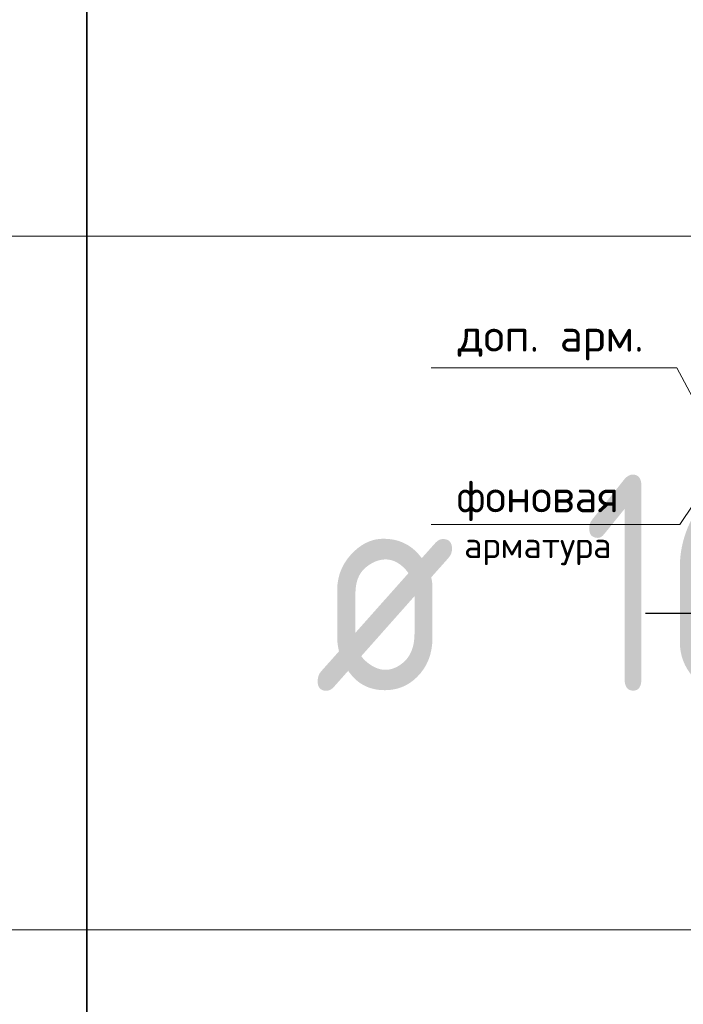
# Model space of a CAD drawing. Header units: metres. Extents: x -38 to 107, y -15 to 21.
# Tile 120 of 133: x 75.342 to 76.108, y 7.586 to 8.721. Entities that reach past the tile are written whole.
import ezdxf

# ---------------------------------------------------------------- set-up
doc = ezdxf.new("R2010")
doc.units = ezdxf.units.M
doc.linetypes.add('______2', pattern=[0.0405, 0.03, -0.0105])
doc.styles.add('ISOCPEUR', font='txt')

msp = doc.modelspace()

# ---------------------------------------------------------------- linework, layer by layer
at = {"color": 7, "linetype": 'Continuous', "lineweight": 35, "transparency": 33554687}
for p, q in [((75.4198, 9.2717), (75.4198, 8.4717)), ((75.4198, 8.4717), (75.4198, 7.6717)), ((75.4198, 7.6717), (75.4198, 6.8717))]:
    msp.add_line(p, q, dxfattribs=at)
at = {"color": 7, "linetype": 'Continuous', "lineweight": 13, "transparency": 33554687}
for p, q in [((86.4198, 8.4717), (67.9198, 8.4717)), ((86.4198, 7.6717), (67.9198, 7.6717))]:
    msp.add_line(p, q, dxfattribs=at)
at = {"color": 8, "linetype": '______2', "lineweight": -3, "true_color": 0x737373, "transparency": 33554687}
msp.add_line((76.064, 8.0367), (77.117, 8.0367), dxfattribs=at)
msp.add_line((76.064, 8.0367), (77.117, 8.0367), dxfattribs=at)
at = {"color": 7, "linetype": 'Continuous', "lineweight": 13, "transparency": 33554687}
for points in [[(75.8169, 8.3196), (76.1005, 8.3196), (76.142, 8.2422)], [(75.8169, 8.3196), (76.1005, 8.3196), (76.142, 8.2422)], [(75.8169, 8.1392), (76.1039, 8.1392), (76.169, 8.2362)], [(75.8169, 8.1392), (76.1039, 8.1392), (76.169, 8.2362)]]:
    msp.add_lwpolyline(points, dxfattribs=at)

# ---------------------------------------------------------------- texts
at = {"color": 7, "linetype": 'Continuous', "lineweight": 13, "transparency": 33554687, "insert": (75.9549, 8.3521), "char_height": 0.0375, "width": 0.228103, "attachment_point": 5, "style": 'ISOCPEUR'}
msp.add_mtext('\\A1;{\\fISOCPEUR|i0|b0;\\H0.037500;\\W1.000000;\\C7;доп. арм.}\\P', dxfattribs=at)
msp.add_mtext('\\A1;{\\fISOCPEUR|i0|b0;\\H0.037500;\\W1.000000;\\C7;доп. арм.}\\P', dxfattribs=at)
at = {"color": 7, "linetype": 'Continuous', "lineweight": 35, "transparency": 33554687, "char_height": 0.25, "attachment_point": 7, "style": 'ISOCPEUR'}
for s, insert, width in [('\\W0.75;16', (75.9925, 7.9467), 0.393567), ('\\W0.82;ø', (75.6817, 7.9467), 0.327205)]:
    msp.add_mtext(s, dxfattribs=dict(at, insert=insert, width=width))
at = {"color": 7, "linetype": 'Continuous', "lineweight": 13, "transparency": 33554687, "insert": (75.9399, 8.1906), "char_height": 0.0375, "width": 0.223781, "attachment_point": 2, "line_spacing_factor": 0.963855}
msp.add_mtext('\\A1;{\\fISOCPEUR|i0|b0;\\H0.037500;\\W1.000000;\\C7;фоновая}\\P{\\fISOCPEUR|i0|b0;\\H0.030000;\\W1.000000;\\C7;арматура}\\P', dxfattribs=at)
msp.add_mtext('\\A1;{\\fISOCPEUR|i0|b0;\\H0.037500;\\W1.000000;\\C7;фоновая}\\P{\\fISOCPEUR|i0|b0;\\H0.030000;\\W1.000000;\\C7;арматура}\\P', dxfattribs=at)

doc.saveas('drawing.dxf')
